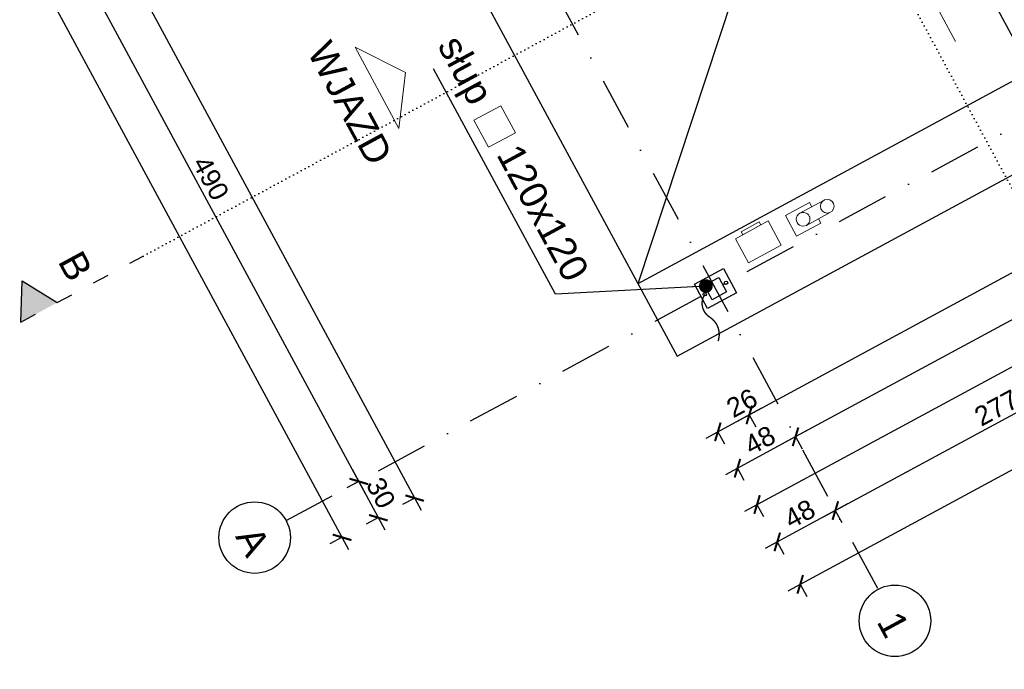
# Model space of a CAD drawing. Header units: millimetres. Extents: x -667476 to -405070, y -32043 to 330643.
# Tile 43 of 55: x -596848 to -589689, y 237226 to 241947. Entities that reach past the tile are written whole.
import ezdxf
from ezdxf.enums import TextEntityAlignment as Align

# ---------------------------------------------------------------- set-up
doc = ezdxf.new("R2010")
doc.units = ezdxf.units.MM
doc.header["$LTSCALE"] = 10
for name, pattern in [('ACAD_ISO03W100', [30, 12, -18]), ('DASHDOT', [25.4, 12.7, -6.35, 0, -6.35]), ('DASHED', [19.05, 12.7, -6.35]), ('DOT2', [3.175, 0, -3.175])]:
    doc.linetypes.add(name, pattern=pattern)
for name, color, linetype in [('01 - konstukcja', 7, 'Continuous'), ('02-element ponizej', 250, 'Continuous'), ('02-elementy wyposazenia', 250, 'Continuous'), ('03 - instalacje', 2, 'Continuous'), ('05 - grafika', 251, 'Continuous'), ('05 - osie', 1, 'DASHDOT'), ('05 - przekroj', 3, 'Continuous'), ('05 - tekst', 1, 'Continuous'), ('05-grafika', 251, 'Continuous'), ('05-osie', 1, 'DASHDOT'), ('05-przekroj', 3, 'Continuous'), ('05-tekst', 1, 'Continuous'), ('05-wymiary', 3, 'Continuous'), ('100_rzut', 3, 'Continuous')]:
    doc.layers.add(name, color=color, linetype=linetype)
doc.layers.get('100_rzut').off()
doc.styles.add('1-100', font='arial.ttf', dxfattribs={"height": 200})
doc.styles.add('1-50', font='arial.ttf', dxfattribs={"height": 100})
doc.styles.get("Standard").update_dxf_attribs({"font": 'arial.ttf'})
doc.dimstyles.new('1-100', dxfattribs={"dimtxt": 140, "dimasz": 100, "dimexe": 100, "dimexo": 300, "dimgap": 30, "dimtad": 1, "dimdec": 0, "dimlfac": 0.1, "dimtxsty": 'Standard', "dimblk": 'ARCHTICK', "dimcen": 0.09, "dimdle": 100, "dimclre": 252, "dimadec": 0, "dimazin": 0, "dimtfac": 1, "dimtdec": 0, "dimtmove": 0, "dimatfit": 3, "dimfxl": 1, "dimfxlon": 1, "dimarcsym": 0})

# ---------------------------------------------------------------- blocks, each defined once
blk = doc.blocks.new('_ArchTick')
at = {"color": 0, "linetype": 'ByBlock', "const_width": 0.15}
blk.add_lwpolyline([(-0.5, -0.5), (0.5, 0.5)], dxfattribs=at)
blk = doc.blocks.new('ozn osi')
at = {"layer": '05-grafika'}
blk.add_circle((0, 160.3), 130, dxfattribs=at)
at = {"layer": '05-osie', "style": '1-50', "flags": 12}
blk.add_attdef('NUMER_OSI', (-60, 203.5), '', height=100, rotation=270, dxfattribs=at)
blk = doc.blocks.new('*D873')
at = {"layer": '05-wymiary', "color": 0, "lineweight": -2, "transparency": 16777216}
blk.add_line((-586194.4, 241966.1), (-591631.2, 239027.8), dxfattribs=at)
at = {"layer": '05-wymiary', "color": 252, "lineweight": -2, "transparency": 16777216}
for p, q in [((-586282.9, 241919.4), (-586234.9, 241830.6)), ((-591543.7, 239076.2), (-591495.7, 238987.4))]:
    blk.add_line(p, q, dxfattribs=at)
at = {"layer": 'Defpoints', "color": 0, "transparency": 16777216}
for p in [(-589181.2, 247282.2), (-594442, 244439), (-591543.2, 239075.3)]:
    blk.add_point(p, dxfattribs=at)
at = {"layer": '05-wymiary', "color": 0, "lineweight": -2, "transparency": 16777216, "xscale": 100, "yscale": 100, "zscale": 100}
for p, rotation in [((-586282.4, 241918.5), 28.38890749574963), ((-591543.2, 239075.3), 208.3889074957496)]:
    blk.add_blockref('_ArchTick', p, dxfattribs=dict(at, rotation=rotation))
at = {"layer": '05-wymiary', "color": 0, "transparency": 16777216, "insert": (-588961.1, 240586.2), "char_height": 140, "attachment_point": 5, "rotation": 28.38891}
blk.add_mtext('598', dxfattribs=at)
blk = doc.blocks.new('*D874')
at = {"layer": '05-wymiary', "color": 0, "lineweight": -2, "transparency": 16777216}
blk.add_line((-591455.3, 239122.9), (-591860, 238904.2), dxfattribs=at)
at = {"layer": '05-wymiary', "color": 252, "lineweight": -2, "transparency": 16777216}
for p, q in [((-591543.7, 239076.2), (-591495.7, 238987.4)), ((-591772.5, 238952.6), (-591724.4, 238863.7))]:
    blk.add_line(p, q, dxfattribs=at)
at = {"layer": 'Defpoints', "color": 0, "transparency": 16777216}
for p in [(-594442, 244439), (-592068.8, 239501), (-591772, 238951.7)]:
    blk.add_point(p, dxfattribs=at)
at = {"layer": '05-wymiary', "color": 0, "lineweight": -2, "transparency": 16777216, "xscale": 100, "yscale": 100, "zscale": 100}
for p, rotation in [((-591543.2, 239075.3), 28.38890749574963), ((-591772, 238951.7), 208.3889074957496)]:
    blk.add_blockref('_ArchTick', p, dxfattribs=dict(at, rotation=rotation))
at = {"layer": '05-wymiary', "color": 0, "transparency": 16777216, "insert": (-591597, 239161.6), "char_height": 140, "attachment_point": 5, "rotation": 28.38891}
blk.add_mtext('26', dxfattribs=at)
blk = doc.blocks.new('*D890')
at = {"layer": '05-wymiary', "color": 0, "lineweight": -2, "transparency": 16777216}
blk.add_line((-586245.3, 241597.6), (-591295, 238868.5), dxfattribs=at)
at = {"layer": '05-wymiary', "color": 252, "lineweight": -2, "transparency": 16777216}
for p, q in [((-586333.8, 241550.9), (-586285.8, 241462)), ((-591207.5, 238916.9), (-591159.5, 238828))]:
    blk.add_line(p, q, dxfattribs=at)
at = {"layer": 'Defpoints', "color": 0, "transparency": 16777216}
for p in [(-586772.8, 242363.2), (-591789.2, 239993.1), (-591207.1, 238916)]:
    blk.add_point(p, dxfattribs=at)
at = {"layer": '05-wymiary', "color": 0, "lineweight": -2, "transparency": 16777216, "xscale": 100, "yscale": 100, "zscale": 100}
for p, rotation in [((-586333.3, 241550), 28.38890749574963), ((-591207.1, 238916), 208.3889074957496)]:
    blk.add_blockref('_ArchTick', p, dxfattribs=dict(at, rotation=rotation))
at = {"layer": '05-wymiary', "color": 0, "transparency": 16777216, "insert": (-588818.3, 240322), "char_height": 140, "attachment_point": 5, "rotation": 28.38891}
blk.add_mtext('554', dxfattribs=at)
blk = doc.blocks.new('*D891')
at = {"layer": '05-wymiary', "color": 0, "lineweight": -2, "transparency": 16777216}
blk.add_line((-591119.1, 238963.5), (-591717.3, 238640.2), dxfattribs=at)
at = {"layer": '05-wymiary', "color": 252, "lineweight": -2, "transparency": 16777216}
for p, q in [((-591207.5, 238916.9), (-591159.5, 238828)), ((-591629.8, 238688.7), (-591581.8, 238599.8))]:
    blk.add_line(p, q, dxfattribs=at)
at = {"layer": 'Defpoints', "color": 0, "transparency": 16777216}
for p in [(-591789.2, 239993.1), (-592068.8, 239501), (-591629.3, 238687.8)]:
    blk.add_point(p, dxfattribs=at)
at = {"layer": '05-wymiary', "color": 0, "lineweight": -2, "transparency": 16777216, "xscale": 100, "yscale": 100, "zscale": 100}
for p, rotation in [((-591207.1, 238916), 28.38890749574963), ((-591629.3, 238687.8), 208.3889074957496)]:
    blk.add_blockref('_ArchTick', p, dxfattribs=dict(at, rotation=rotation))
at = {"layer": '05-wymiary', "color": 0, "transparency": 16777216, "insert": (-591466.5, 238891.2), "char_height": 140, "attachment_point": 5, "rotation": 28.38891}
blk.add_mtext('48', dxfattribs=at)
blk = doc.blocks.new('*D876')
at = {"layer": '05-wymiary', "color": 0, "lineweight": -2, "transparency": 16777216}
blk.add_line((-591574.7, 238376.3), (-585680.4, 241561.9), dxfattribs=at)
at = {"layer": '05-wymiary', "color": 252, "lineweight": -2, "transparency": 16777216}
for p, q in [((-585768.9, 241515.2), (-585720.8, 241426.3)), ((-591487.2, 238424.7), (-591439.2, 238335.9))]:
    blk.add_line(p, q, dxfattribs=at)
at = {"layer": 'Defpoints', "color": 0, "transparency": 16777216}
for p in [(-586350.5, 242591.4), (-585768.4, 241514.3), (-592068.8, 239501)]:
    blk.add_point(p, dxfattribs=at)
at = {"layer": '05-wymiary', "color": 0, "lineweight": -2, "transparency": 16777216, "xscale": 100, "yscale": 100, "zscale": 100}
for p, rotation in [((-585768.4, 241514.3), 28.38890749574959), ((-591486.7, 238423.9), 208.3889074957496)]:
    blk.add_blockref('_ArchTick', p, dxfattribs=dict(at, rotation=rotation))
at = {"layer": '05-wymiary', "color": 0, "transparency": 16777216, "insert": (-588675.8, 240058.4), "char_height": 140, "attachment_point": 5, "rotation": 28.38891}
blk.add_mtext('650', dxfattribs=at)
blk = doc.blocks.new('*D881')
at = {"layer": '05-wymiary', "color": 0, "lineweight": -2, "transparency": 16777216}
blk.add_line((-598952.7, 247679), (-593928.3, 238382.4), dxfattribs=at)
at = {"layer": '05-wymiary', "color": 252, "lineweight": -2, "transparency": 16777216}
for p, q in [((-598904.2, 247591.5), (-598993.1, 247543.5)), ((-593975, 238470.8), (-594063.8, 238422.8))]:
    blk.add_line(p, q, dxfattribs=at)
at = {"layer": 'Defpoints', "color": 0, "transparency": 16777216}
for p in [(-596769.4, 248745.3), (-592068.8, 239501), (-593975.9, 238470.3)]:
    blk.add_point(p, dxfattribs=at)
at = {"layer": '05-wymiary', "color": 0, "lineweight": -2, "transparency": 16777216, "xscale": 100, "yscale": 100, "zscale": 100}
for p, rotation in [((-598905.1, 247591.1), 118.3889074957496), ((-593975.9, 238470.3), 298.3889074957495)]:
    blk.add_blockref('_ArchTick', p, dxfattribs=dict(at, rotation=rotation))
at = {"layer": '05-wymiary', "color": 0, "transparency": 16777216, "insert": (-596351.2, 243079), "char_height": 140, "attachment_point": 5, "rotation": 298.38891}
blk.add_mtext('1037', dxfattribs=at)
blk = doc.blocks.new('*D886')
at = {"layer": '05-wymiary', "color": 0, "lineweight": -2, "transparency": 16777216}
blk.add_line((-596759.7, 242990.3), (-594334.9, 238503.7), dxfattribs=at)
at = {"layer": '05-wymiary', "color": 252, "lineweight": -2, "transparency": 16777216}
for p, q in [((-596711.3, 242902.8), (-596800.1, 242854.8)), ((-594381.5, 238592.1), (-594470.4, 238544.1))]:
    blk.add_line(p, q, dxfattribs=at)
at = {"layer": 'Defpoints', "color": 0, "transparency": 16777216}
for p in [(-594541.2, 244075.6), (-592211.5, 239764.9), (-594382.4, 238591.6)]:
    blk.add_point(p, dxfattribs=at)
at = {"layer": '05-wymiary', "color": 0, "lineweight": -2, "transparency": 16777216, "xscale": 100, "yscale": 100, "zscale": 100}
for p, rotation in [((-596712.1, 242902.4), 118.3889074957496), ((-594382.4, 238591.6), 298.3889074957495)]:
    blk.add_blockref('_ArchTick', p, dxfattribs=dict(at, rotation=rotation))
at = {"layer": '05-wymiary', "color": 0, "transparency": 16777216, "insert": (-595458, 240795.2), "char_height": 140, "attachment_point": 5, "rotation": 298.38891}
blk.add_mtext('490', dxfattribs=at)
blk = doc.blocks.new('*D887')
at = {"layer": '05-wymiary', "color": 0, "lineweight": -2, "transparency": 16777216}
blk.add_line((-594430, 238679.6), (-594192.2, 238239.7), dxfattribs=at)
at = {"layer": '05-wymiary', "color": 252, "lineweight": -2, "transparency": 16777216}
for p, q in [((-594381.5, 238592.1), (-594470.4, 238544.1)), ((-594238.9, 238328.2), (-594327.8, 238280.2))]:
    blk.add_line(p, q, dxfattribs=at)
at = {"layer": 'Defpoints', "color": 0, "transparency": 16777216}
for p in [(-592211.5, 239764.9), (-592068.8, 239501), (-594239.8, 238327.7)]:
    blk.add_point(p, dxfattribs=at)
at = {"layer": '05-wymiary', "color": 0, "lineweight": -2, "transparency": 16777216, "xscale": 100, "yscale": 100, "zscale": 100}
for p, rotation in [((-594382.4, 238591.6), 118.3889074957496), ((-594239.8, 238327.7), 298.3889074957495)]:
    blk.add_blockref('_ArchTick', p, dxfattribs=dict(at, rotation=rotation))
at = {"layer": '05-wymiary', "color": 0, "transparency": 16777216, "insert": (-594221.8, 238507.9), "char_height": 140, "attachment_point": 5, "rotation": 298.38891}
blk.add_mtext('30', dxfattribs=at)
blk = doc.blocks.new('*D888')
at = {"layer": '05-wymiary', "color": 0, "lineweight": -2, "transparency": 16777216}
blk.add_line((-603137.9, 254161.2), (-594456.2, 238097.1), dxfattribs=at)
at = {"layer": '05-wymiary', "color": 252, "lineweight": -2, "transparency": 16777216}
for p, q in [((-603089.5, 254073.7), (-603178.4, 254025.6)), ((-594502.8, 238185.6), (-594591.7, 238137.5))]:
    blk.add_line(p, q, dxfattribs=at)
at = {"layer": 'Defpoints', "color": 0, "transparency": 16777216}
for p in [(-600655.5, 255389.1), (-592068.8, 239501), (-594503.7, 238185.1)]:
    blk.add_point(p, dxfattribs=at)
at = {"layer": '05-wymiary', "color": 0, "lineweight": -2, "transparency": 16777216, "xscale": 100, "yscale": 100, "zscale": 100}
for p, rotation in [((-603090.4, 254073.2), 118.3889074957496), ((-594503.7, 238185.1), 298.3889074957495)]:
    blk.add_blockref('_ArchTick', p, dxfattribs=dict(at, rotation=rotation))
at = {"layer": '05-wymiary', "color": 0, "transparency": 16777216, "insert": (-598707.8, 246177.4), "char_height": 140, "attachment_point": 5, "rotation": 298.38891}
blk.add_mtext('1806', dxfattribs=at)
blk = doc.blocks.new('*D889')
at = {"layer": '05-wymiary', "color": 0, "lineweight": -2, "transparency": 16777216}
blk.add_line((-591260.9, 237795.8), (-585366.7, 240981.3), dxfattribs=at)
at = {"layer": '05-wymiary', "color": 252, "lineweight": -2, "transparency": 16777216}
for p, q in [((-585455.1, 240934.6), (-585407.1, 240845.8)), ((-591173.4, 237844.2), (-591125.4, 237755.3))]:
    blk.add_line(p, q, dxfattribs=at)
at = {"layer": 'Defpoints', "color": 0, "transparency": 16777216}
for p in [(-586233.7, 242375.3), (-585454.6, 240933.8), (-591952, 239284.9)]:
    blk.add_point(p, dxfattribs=at)
at = {"layer": '05-wymiary', "color": 0, "lineweight": -2, "transparency": 16777216, "xscale": 100, "yscale": 100, "zscale": 100}
for p, rotation in [((-585454.6, 240933.8), 28.38890749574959), ((-591172.9, 237843.3), 208.3889074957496)]:
    blk.add_blockref('_ArchTick', p, dxfattribs=dict(at, rotation=rotation))
at = {"layer": '05-wymiary', "color": 0, "transparency": 16777216, "insert": (-588362, 239477.8), "char_height": 140, "attachment_point": 5, "rotation": 28.38891}
blk.add_mtext('650', dxfattribs=at)
blk = doc.blocks.new('*D893')
at = {"layer": '05-wymiary', "color": 0, "lineweight": -2, "transparency": 16777216}
blk.add_line((-588392.6, 239744.7), (-591005.5, 238332.6), dxfattribs=at)
at = {"layer": '05-wymiary', "color": 252, "lineweight": -2, "transparency": 16777216}
for p, q in [((-588481.1, 239698.1), (-588433.1, 239609.2)), ((-590918, 238381.1), (-590869.9, 238292.2))]:
    blk.add_line(p, q, dxfattribs=at)
at = {"layer": 'Defpoints', "color": 0, "transparency": 16777216}
for p in [(-589304.8, 241222.2), (-591741.7, 239905.2), (-590917.5, 238380.2)]:
    blk.add_point(p, dxfattribs=at)
at = {"layer": '05-wymiary', "color": 0, "lineweight": -2, "transparency": 16777216, "xscale": 100, "yscale": 100, "zscale": 100}
for p, rotation in [((-588480.6, 239697.2), 28.38890749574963), ((-590917.5, 238380.2), 208.3889074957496)]:
    blk.add_blockref('_ArchTick', p, dxfattribs=dict(at, rotation=rotation))
at = {"layer": '05-wymiary', "color": 0, "transparency": 16777216, "insert": (-589746.7, 239126.9), "char_height": 140, "attachment_point": 5, "rotation": 28.38891}
blk.add_mtext('277', dxfattribs=at)
blk = doc.blocks.new('*D894')
at = {"layer": '05-wymiary', "color": 0, "lineweight": -2, "transparency": 16777216}
blk.add_line((-590829.5, 238427.7), (-591427.7, 238104.4), dxfattribs=at)
at = {"layer": '05-wymiary', "color": 252, "lineweight": -2, "transparency": 16777216}
for p, q in [((-590918, 238381.1), (-590869.9, 238292.2)), ((-591340.2, 238152.9), (-591292.2, 238064))]:
    blk.add_line(p, q, dxfattribs=at)
at = {"layer": 'Defpoints', "color": 0, "transparency": 16777216}
for p in [(-591741.7, 239905.2), (-592068.8, 239501), (-591339.8, 238152)]:
    blk.add_point(p, dxfattribs=at)
at = {"layer": '05-wymiary', "color": 0, "lineweight": -2, "transparency": 16777216, "xscale": 100, "yscale": 100, "zscale": 100}
for p, rotation in [((-590917.5, 238380.2), 28.38890749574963), ((-591339.8, 238152), 208.3889074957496)]:
    blk.add_blockref('_ArchTick', p, dxfattribs=dict(at, rotation=rotation))
at = {"layer": '05-wymiary', "color": 0, "transparency": 16777216, "insert": (-591176.9, 238355.4), "char_height": 140, "attachment_point": 5, "rotation": 28.38891}
blk.add_mtext('48', dxfattribs=at)
blk = doc.blocks.new('myjnia ręczna')
at = {"layer": '01 - konstukcja'}
blk.add_lwpolyline([(468243.5, -875097.8), (468363.5, -875097.8), (468363.5, -874977.8), (468243.5, -874977.8)], close=True, dxfattribs=at)
at = {"layer": '02-element ponizej', "color": 251}
for p, q in [((468003.5, -875517.8), (468003.5, -869017.8)), ((468603.5, -869017.8), (468603.5, -875517.8)), ((470243.5, -873777.8), (468603.5, -875517.8)), ((472893.5, -875517.8), (468003.5, -875517.8))]:
    blk.add_line(p, q, dxfattribs=at)

msp = doc.modelspace()

# ---------------------------------------------------------------- hatches: boundary and pattern name
at = {"layer": '05-przekroj'}
h = msp.add_hatch(color=256, dxfattribs=at)
h.dxf.hatch_style = 1
h.paths.add_polyline_path([(-596830.4, 240048.9), (-596574.9, 239891.7), (-596838.9, 239749.1)])

# ---------------------------------------------------------------- linework, layer by layer
at = {"layer": '02-element ponizej', "color": 251}
msp.add_lwpolyline([(-591636.1, 239962.2), (-591847.2, 239848.1), (-591942.3, 240024.1), (-591731.2, 240138.2), (-591636.1, 239962.2)], close=True, dxfattribs=at)
for centre in [(-591711.8, 240035), (-591866.6, 239951.3)]:
    msp.add_circle(centre, 12, dxfattribs=at)
at = {"layer": '02-elementy wyposazenia', "linetype": 'Continuous', "lineweight": 0}
for p, q in [((-591175.7, 240540.6), (-590999.8, 240635.7)), ((-591175.7, 240540.6), (-590999.8, 240635.7)), ((-591128.2, 240452.7), (-590952.2, 240547.8)), ((-591128.2, 240452.7), (-590952.2, 240547.8))]:
    msp.add_line(p, q, dxfattribs=at)
msp.add_lwpolyline([(-591087.8, 240588.2), (-591104.4, 240619), (-591280.4, 240523.9), (-591199.5, 240374.3), (-591023.6, 240469.4), (-591040.2, 240500.2)], dxfattribs=at)
msp.add_lwpolyline([(-591087.8, 240588.2), (-591104.4, 240619), (-591280.4, 240523.9), (-591199.5, 240374.3), (-591023.6, 240469.4), (-591040.2, 240500.2)], dxfattribs=at)
for points in [[(-591644.1, 240355.7), (-591549, 240179.8), (-591310.9, 240308.4), (-591406, 240484.4)], [(-591602.3, 240406.7), (-591590.4, 240384.7), (-591459.7, 240455.4), (-591471.6, 240477.3)]]:
    msp.add_lwpolyline(points, close=True, dxfattribs=at)
msp.add_circle((-590976, 240591.7), 50, dxfattribs=at)
msp.add_circle((-590976, 240591.7), 50, dxfattribs=at)
for start, end in [(118.38891, 298.38891), (118.38891, 298.38891), (298.38891, 118.38891), (298.38891, 118.38891)]:
    msp.add_arc((-591152, 240496.7), 50, start, end, dxfattribs=at)
at = {"layer": '03 - instalacje', "linetype": 'DASHED', "ltscale": 2, "const_width": 10}
msp.add_lwpolyline([(-591866.6, 239951.3, 0.420755), (-591831.2, 239785.8, -0.349578), (-591770.2, 239610.5, 0.757748)], format="xyb", dxfattribs=at)
at = {"layer": '05 - przekroj', "linetype": 'DOT2'}
for p, q in [((-599690, 259330.4), (-588634.2, 238873.7)), ((-595949.7, 240229.6), (-585639.7, 245801.6))]:
    msp.add_line(p, q, dxfattribs=at)
at = {"layer": '05-grafika', "linetype": 'Continuous', "lineweight": 0, "ltscale": 0.2}
msp.add_line((-590043.4, 241789.3), (-590425.1, 242495.7), dxfattribs=at)
at = {"layer": '05-osie', "ltscale": 3}
for p, q in [((-599226.6, 259580.8), (-588170.9, 239124.1)), ((-601663.5, 258263.8), (-590607.8, 237807.1)), ((-594910.3, 238306.4), (-584600.3, 243878.4))]:
    msp.add_line(p, q, dxfattribs=at)
at = {"layer": '05-przekroj', "linetype": 'ACAD_ISO03W100'}
msp.add_lwpolyline([(-596838.9, 239749.1), (-595949.7, 240229.6)], dxfattribs=at)
at = {"layer": '05-przekroj'}
msp.add_lwpolyline([(-596838.9, 239749.1), (-596830.4, 240048.9), (-596574.9, 239891.7)], dxfattribs=at)
at = {"layer": '05-tekst', "linetype": 'Continuous', "lineweight": 0}
for points in [[(-594090.1, 241156.3), (-594409.7, 241747.6), (-594041.7, 241564.5)], [(-593545.6, 241216.3), (-593439.8, 241020.5), (-593244, 241126.3), (-593349.8, 241322.1)]]:
    msp.add_lwpolyline(points, close=True, dxfattribs=at)

# ---------------------------------------------------------------- block references
at = {"layer": '05 - osie'}
ref = msp.add_blockref('ozn osi', (-595421.3, 238030.9), dxfattribs=dict(at, xscale=2, yscale=2, zscale=2, rotation=298.3889074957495))
ref.add_attrib('NUMER_OSI', 'A', dxfattribs={"height": 200, "rotation": 298.38891, "style": '1-50'}).set_placement((-595239.2, 238109.3), align=Align.CENTER)
ref = msp.add_blockref('ozn osi', (-590766.2, 237426), dxfattribs=dict(at, xscale=2, yscale=2, zscale=2, rotation=298.3889074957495))
ref.add_attrib('NUMER_OSI', '1', dxfattribs={"height": 200, "rotation": 298.38891, "style": '1-50'}).set_placement((-590584.1, 237504.4), align=Align.CENTER)
at = {"layer": '100_rzut', "xscale": -1, "rotation": 298.3889074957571}
msp.add_blockref('myjnia ręczna', (400673.9, 244047.6), dxfattribs=at)

# ---------------------------------------------------------------- texts
at = {"layer": '05 - tekst', "linetype": 'Continuous', "lineweight": 0, "insert": (-594446.5, 241340.6), "char_height": 200, "attachment_point": 5, "rotation": 298.44432, "style": '1-100'}
msp.add_mtext('\\A1;WJAZD', dxfattribs=at)
at = {"layer": '05-tekst', "linetype": 'Continuous', "lineweight": 0, "insert": (-593283, 240926.1), "char_height": 200, "attachment_point": 5, "rotation": 298.38891, "style": '1-100'}
msp.add_mtext('\\A1;słup     120x120', dxfattribs=at)
at = {"layer": '05-tekst', "insert": (-596398, 240286.8), "char_height": 200, "width": 656.167, "attachment_point": 1, "rotation": 298.38891, "style": '1-100'}
msp.add_mtext('B', dxfattribs=at)

# ---------------------------------------------------------------- dimensions: what is measured, and where the dimension line sits
at = {"layer": '05-wymiary'}
for base, p1, p2, angle, picture, middle in [((-594503.7, 238185.1), (-600655.5, 255389.1), (-592068.8, 239501), 298.38891, '*D888', (-598707.8, 246177.4)), ((-585768.4, 241514.3), (-592068.8, 239501), (-586350.5, 242591.4), 28.38891, '*D876', (-588675.8, 240058.4)), ((-585454.6, 240933.8), (-591952, 239284.9), (-586233.7, 242375.3), 28.38891, '*D889', (-588362, 239477.8))]:
    dim = msp.add_linear_dim(base=base, p1=p1, p2=p2, angle=angle, dimstyle='1-100', dxfattribs=at)
    dim.commit()
    dim.dimension.update_dxf_attribs({"geometry": picture, "text_midpoint": middle})
for base, p1, p2, angle, picture, middle in [((-593975.9, 238470.3), (-596769.4, 248745.3), (-592068.8, 239501), 298.38891, '*D881', (-596351.2, 243079)), ((-591543.2, 239075.3), (-589181.2, 247282.2), (-594442, 244439), 28.38891, '*D873', (-588961.1, 240586.2)), ((-594382.4, 238591.6), (-594541.2, 244075.6), (-592211.5, 239764.9), 298.38891, '*D886', (-595458, 240795.2)), ((-591207.1, 238916), (-586772.8, 242363.2), (-591789.2, 239993.1), 28.38891, '*D890', (-588818.3, 240322)), ((-590917.5, 238380.2), (-589304.8, 241222.2), (-591741.7, 239905.2), 28.38891, '*D893', (-589746.7, 239126.9)), ((-591629.3, 238687.8), (-591789.2, 239993.1), (-592068.8, 239501), 28.38891, '*D891', (-591466.5, 238891.2)), ((-591339.8, 238152), (-591741.7, 239905.2), (-592068.8, 239501), 28.38891, '*D894', (-591176.9, 238355.4)), ((-594239.8, 238327.7), (-592211.5, 239764.9), (-592068.8, 239501), 298.38891, '*D887', (-594221.8, 238507.9))]:
    dim = msp.add_linear_dim(base=base, p1=p1, p2=p2, angle=angle, dimstyle='1-100', override={"dimtmove": 1}, dxfattribs=at)
    dim.commit()
    dim.dimension.update_dxf_attribs({"geometry": picture, "text_midpoint": middle})
dim = msp.add_linear_dim(base=(-591772, 238951.7), p1=(-594442, 244439), p2=(-592068.8, 239501), angle=28.38891, dimstyle='1-100', override={"dimtmove": 1}, dxfattribs=at)
dim.commit()
dim.dimension.update_dxf_attribs({"geometry": '*D874', "text_midpoint": (-591548.7, 239072.4), "dimtype": 160})

# ---------------------------------------------------------------- leaders
at = {"layer": '05 - grafika', "annotation_type": 0, "has_hookline": 1, "hookline_direction": 0, "text_width": 5261, "horizontal_direction": (0.475454, -0.879741, 0)}
msp.add_leader([(-596325.9, 247845.1), (-599726.2, 245108.7), (-599678.7, 245020.7)], dimstyle='1-100', override={"dimgap": 100, "dimtad": 0, "dimldrblk": 'Dot'}, dxfattribs=at)
at = {"layer": '05 - grafika', "annotation_type": 0, "has_hookline": 1, "hookline_direction": 1, "horizontal_direction": (-0.475454, 0.879741, 0)}
for points in [[(-589330.9, 241381.7), (-589050.2, 242352.4), (-589935.7, 243990.9)], [(-591859.2, 240011.4), (-592953, 239952.6), (-593838.4, 241591)]]:
    msp.add_leader(points, dimstyle='1-100', override={"dimgap": 100, "dimtad": 0, "dimldrblk": 'Dot'}, dxfattribs=at)

doc.saveas('drawing.dxf')
